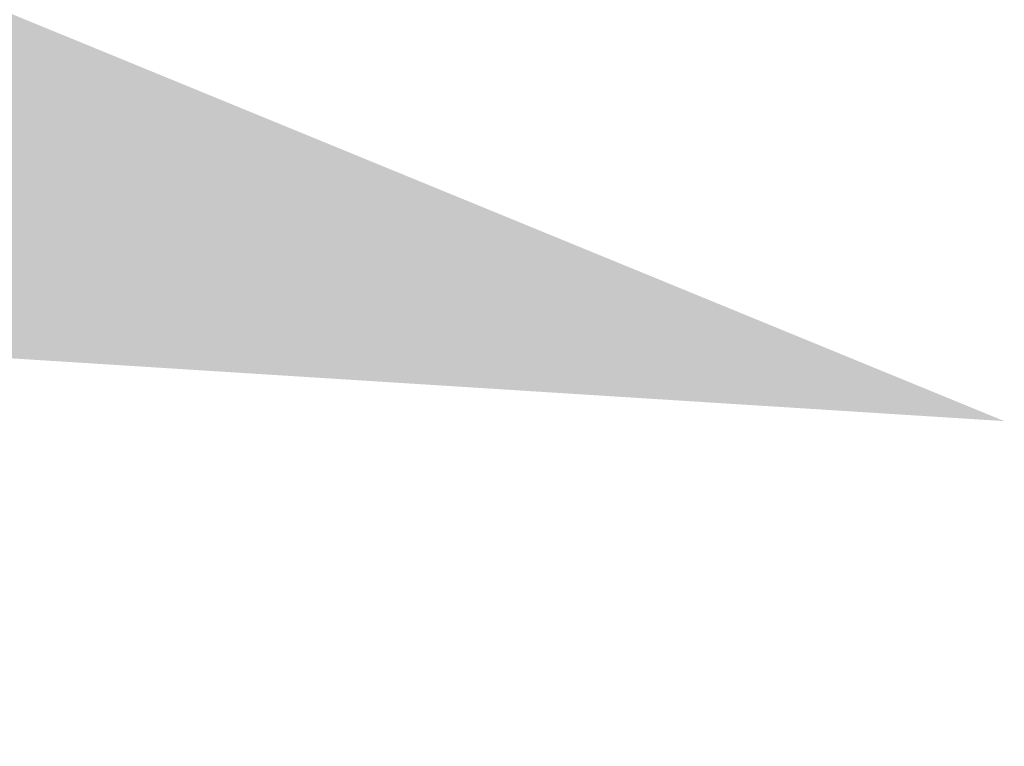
# Model space of a CAD drawing. Header units: feet. Extents: x -114 to 1432, y 355 to 669.
# Tile 132 of 197: x 1296.678 to 1297.234, y 464.398 to 464.808. Entities that reach past the tile are written whole.
import ezdxf
from ezdxf import colors
from ezdxf.entities.mleader import LeaderData, LeaderLine
from ezdxf.math import Vec2, Vec3

# ---------------------------------------------------------------- set-up
doc = ezdxf.new("R2010")
doc.units = ezdxf.units.FT
doc.header["$MEASUREMENT"] = 0
doc.layers.add('G-ANNO-TXT', color=7, linetype='Continuous')
doc.styles.add('Arial', font='arial.ttf')

msp = doc.modelspace()

# ---------------------------------------------------------------- leaders
at = {"layer": 'G-ANNO-TXT'}
ml = msp.add_multileader_mtext('Standard', dxfattribs=at)
ml.set_content('\\A1;{\\H0.7x;\\S3/16;}"%%Cx2.5" LAG\\PSCREW (TYP.)', color=7, style='Arial')
ml.set_leader_properties(color=2, linetype='ByLayer', lineweight=-1)
ml.build(insert=Vec2(0, 0))
ml.multileader.update_dxf_attribs({"dogleg_length": 0.125, "arrow_head_size": 2.88, "scale": 18})
ctx = ml.context
ctx.base_point, ctx.scale, ctx.char_height, ctx.arrow_head_size, ctx.landing_gap_size, ctx.plane_origin = Vec3(1260.32926, 473.5838), 18, 2.34, 2.88, 1.8, Vec3(1298.83931, 486.18809)
ctx.text_align_type = 1
notes = []
notes.append((ctx, [(0, (1, 1, 0), (1258.07926, 473.5838), (1, 0), 2.25, [(0, [(1297.23417, 464.5813)], 0, []), (1, [(1248.97812, 464.29296)], 0, [])])]))
ctx.mtext.insert, ctx.mtext.alignment, ctx.mtext.flow_direction = Vec3(1273.25623, 475.09777), 2, 5
for ctx, leaders in notes:
    for number, flags, end, landing, length, lines in leaders:
        leader = LeaderData()
        leader.index, (leader.has_last_leader_line, leader.has_dogleg_vector, leader.attachment_direction) = number, flags
        leader.last_leader_point, leader.dogleg_vector, leader.dogleg_length = Vec3(end), Vec3(landing), length
        for number, points, colour, breaks in lines:
            line = LeaderLine()
            line.index, line.vertices, line.color, line.breaks = number, Vec3.list(points), colors.encode_raw_color(colour), breaks
            leader.lines.append(line)
        ctx.leaders.append(leader)

doc.saveas('drawing.dxf')
